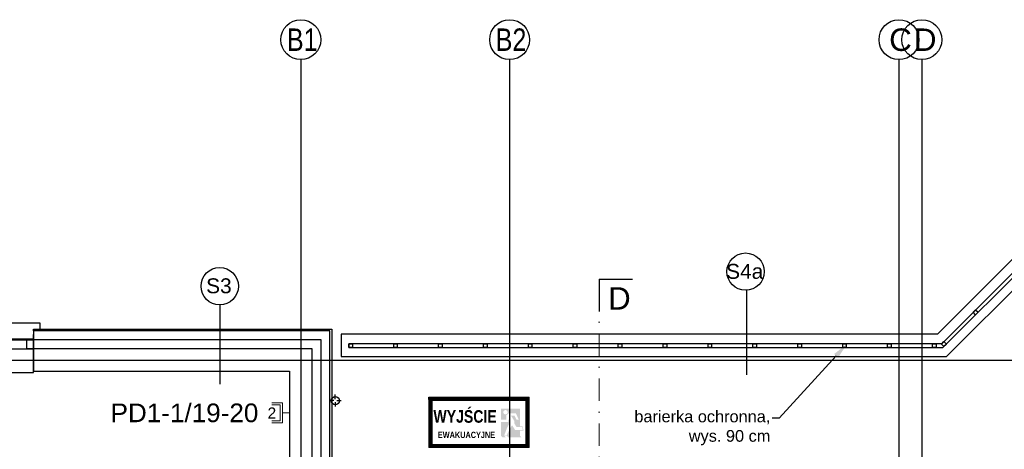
# Model space of a CAD drawing. Header units: millimetres. Extents: x -7023 to 53801, y 9849 to 33561.
# Tile 88 of 256: x 11317 to 12413, y 16755 to 17234. Entities that reach past the tile are written whole.
import ezdxf
from ezdxf.enums import TextEntityAlignment as Align

# ---------------------------------------------------------------- set-up
doc = ezdxf.new("R2010")
doc.units = ezdxf.units.MM
doc.linetypes.add('DASHDOT', pattern=[1, 0.5, -0.25, 0, -0.25])
doc.layers.add('.IE_podklad', color=252, linetype='Continuous')
doc.layers.add('IE_LAN', color=5, linetype='Continuous', lineweight=9)
doc.styles.add('Arial', font='arial.ttf', dxfattribs={"height": 125})
doc.styles.add('Opisowy', font='arial.ttf')
doc.styles.get("Standard").update_dxf_attribs({"font": 'arial.ttf'})
doc.linetypes.add('ZIGZAG', pattern='A,0.00254,-5.08,[131,ltypeshp.shx,S=5.08,R=0,X=-5.08,Y=0],-10.16,[131,ltypeshp.shx,S=5.08,R=180,X=5.08,Y=0],-5.08', length=20.32254)

# ---------------------------------------------------------------- blocks, each defined once
blk = doc.blocks.new('*U63')
at = {"layer": 'IE_LAN', "lineweight": 20}
for p, q in [((-13644.9, -15940.4), (-13644.9, -15928.5)), ((-13642.6, -15938), (-13642.6, -15928.5)), ((-13624.7, -15938), (-13624.7, -15928.5)), ((-13622.5, -15940.4), (-13622.5, -15928.5)), ((-13624.7, -15938), (-13642.6, -15938)), ((-13622.5, -15940.4), (-13644.9, -15940.4)), ((-13633.7, -15947.6), (-13633.7, -15940.4))]:
    blk.add_line(p, q, dxfattribs=at)
at = {"layer": 'IE_LAN', "ltscale": 25, "insert": (-13627.7, -15923.9), "char_height": 12.39, "attachment_point": 1, "rotation": 270}
blk.add_mtext_dynamic_manual_height_columns('{\\C256;2}', width=0.263, gutter_width=62, heights=[-12.4], dxfattribs=at)

msp = doc.modelspace()

# ---------------------------------------------------------------- hatches: boundary and pattern name
at = {"layer": '.IE_podklad'}
h = msp.add_hatch(dxfattribs=at)
h.set_pattern_fill('ANSI31', color=256, scale=0.007)
h.set_pattern_definition([(45, (10431.40261, 16959.851823), (-0.0157154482, 0.0157154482), [])])
h.paths.add_polyline_path([(11772, 16813.2), (11772, 16757.2), (11884, 16757.2), (11884, 16813.2)])
h.paths.add_polyline_path([(11880.5, 16803.3), (11880.5, 16780.3), (11880.5, 16760.7), (11775.5, 16760.7), (11775.5, 16780.3), (11775.5, 16803.3), (11775.5, 16809.7), (11880.5, 16809.7)], flags=16)
at = {"layer": '.IE_podklad', "lineweight": 0}
h = msp.add_hatch(color=256, dxfattribs=at)
h.paths.add_polyline_path([(11854.4, 16768.5), (11857.9, 16768.5), (11856.4, 16770.2), (11859.2, 16770.2), (11860.7, 16768.5), (11875.4, 16768.5), (11873.5, 16770.5), (11873.5, 16776.2), (11877.6, 16776.2), (11876.6, 16780.8), (11873.5, 16780.8), (11873.5, 16800.6), (11852.5, 16800.6), (11852.5, 16788.4), (11858.4, 16788.4), (11858.4, 16793.2), (11860.9, 16795.2), (11869.2, 16795.2), (11872.3, 16788.2), (11869.8, 16788.2), (11867.4, 16792.9), (11863.6, 16792.9), (11867.2, 16787.1), (11867.2, 16784.4), (11869.8, 16780.1), (11876.1, 16780.1), (11876.8, 16776.9), (11868.2, 16776.9), (11864.8, 16782.1), (11862, 16777.4), (11858.8, 16770.5), (11856, 16770.5), (11859.2, 16779.2), (11862.8, 16785.6), (11860.5, 16789.2), (11860.5, 16785.7), (11852.5, 16785.7), (11852.5, 16770.5)], flags=0)
h.paths.add_polyline_path([(11859.9, 16796.6, -1), (11855.1, 16796.6, -1)], flags=16)

# ---------------------------------------------------------------- linework, layer by layer
at = {"layer": '.IE_podklad', "ltscale": 25}
for p, q in [((11629.6, 17190), (11629.6, 15097.9)), ((11862.1, 17190), (11862.1, 15097.9)), ((12295.6, 17190), (12295.6, 15097.9)), ((12321.1, 17190), (12321.1, 15097.9)), ((11961.9, 16944.7), (11998.9, 16944.7)), ((10554.1, 16854.7), (13853.1, 16854.7))]:
    msp.add_line(p, q, dxfattribs=at)
at = {"layer": '.IE_podklad'}
for p, q in [((12488.4, 17033.7), (12338.4, 16883.7)), ((12499.9, 17029.7), (12342.8, 16872.6)), ((12345.7, 16869.8), (12503.9, 17028)), ((12348.7, 16858.7), (12513.4, 17023.4)), ((12126, 16932.4), (12126, 16838.1)), ((11539.3, 16916.2), (11539.3, 16828)), ((12378.2, 16908), (12381, 16910.8)), ((12381, 16905.1), (12378.2, 16908)), ((12381, 16910.8), (12383.8, 16908)), ((12383.8, 16908), (12381, 16905.1)), ((11331.9, 16887.2), (11331.9, 16889.2)), ((11331.9, 16889.2), (11662.1, 16889.2)), ((11662.1, 16887.2), (11331.9, 16887.2)), ((11331.9, 16887.2), (11331.9, 16867.2)), ((11662.1, 16889.2), (11664.1, 16889.2)), ((11662.1, 16620.2), (11662.1, 16887.2)), ((11664.1, 16889.2), (11664.1, 16635)), ((11674.4, 16883.7), (11674.4, 16858.7)), ((12338.4, 16883.7), (11674.4, 16883.7)), ((12342.9, 16872.7), (11683, 16872.7)), ((11683, 16872.7), (11683, 16868.7)), ((11683, 16872.7), (11687, 16872.7)), ((11683, 16868.7), (11683, 16872.7)), ((11687, 16872.7), (11687, 16868.7)), ((11733, 16872.7), (11737, 16872.7)), ((11733, 16868.7), (11733, 16872.7)), ((11737, 16872.7), (11737, 16868.7)), ((11783, 16872.7), (11787, 16872.7)), ((11783, 16868.7), (11783, 16872.7)), ((11787, 16872.7), (11787, 16868.7)), ((11833, 16872.7), (11837, 16872.7)), ((11833, 16868.7), (11833, 16872.7)), ((11837, 16872.7), (11837, 16868.7)), ((11883, 16872.7), (11887, 16872.7)), ((11883, 16868.7), (11883, 16872.7)), ((11887, 16872.7), (11887, 16868.7)), ((11933, 16872.7), (11937, 16872.7)), ((11933, 16868.7), (11933, 16872.7)), ((11937, 16872.7), (11937, 16868.7)), ((11983, 16872.7), (11987, 16872.7)), ((11983, 16868.7), (11983, 16872.7)), ((11987, 16872.7), (11987, 16868.7)), ((12033, 16872.7), (12037, 16872.7)), ((12033, 16868.7), (12033, 16872.7)), ((12037, 16872.7), (12037, 16868.7)), ((12083, 16872.7), (12087, 16872.7)), ((12083, 16868.7), (12083, 16872.7)), ((12087, 16872.7), (12087, 16868.7)), ((12133, 16872.7), (12137, 16872.7)), ((12133, 16868.7), (12133, 16872.7)), ((12137, 16872.7), (12137, 16868.7)), ((12183, 16872.7), (12187, 16872.7)), ((12183, 16868.7), (12183, 16872.7)), ((12187, 16872.7), (12187, 16868.7)), ((12233, 16872.7), (12237, 16872.7)), ((12233, 16868.7), (12233, 16872.7)), ((12237, 16872.7), (12237, 16868.7)), ((12283, 16872.7), (12287, 16872.7)), ((12283, 16868.7), (12283, 16872.7)), ((12287, 16872.7), (12287, 16868.7)), ((12333, 16872.7), (12337, 16872.7)), ((12333, 16868.7), (12333, 16872.7)), ((12337, 16872.7), (12337, 16868.7)), ((12342.8, 16872.6), (12345.7, 16875.4)), ((12345.7, 16869.8), (12342.8, 16872.6)), ((12342.8, 16872.6), (12345.7, 16869.8)), ((12344.6, 16868.7), (12348.5, 16872.6)), ((12345.7, 16875.4), (12348.5, 16872.6)), ((12348.5, 16872.6), (12345.7, 16869.8)), ((11642.1, 16867.2), (11331.9, 16867.2)), ((11331.9, 16867.2), (11331.9, 16842.2)), ((11642.1, 16620.2), (11642.1, 16867.2)), ((11683, 16868.7), (12344.6, 16868.7)), ((11687, 16868.7), (11683, 16868.7)), ((11737, 16868.7), (11733, 16868.7)), ((11787, 16868.7), (11783, 16868.7)), ((11837, 16868.7), (11833, 16868.7)), ((11887, 16868.7), (11883, 16868.7)), ((11937, 16868.7), (11933, 16868.7)), ((11987, 16868.7), (11983, 16868.7)), ((12037, 16868.7), (12033, 16868.7)), ((12087, 16868.7), (12083, 16868.7)), ((12137, 16868.7), (12133, 16868.7)), ((12187, 16868.7), (12183, 16868.7)), ((12237, 16868.7), (12233, 16868.7)), ((12287, 16868.7), (12283, 16868.7)), ((12337, 16868.7), (12333, 16868.7)), ((11674.4, 16858.7), (12348.7, 16858.7)), ((11331.9, 16842.2), (11617.1, 16842.2)), ((11617.1, 16842.2), (11617.1, 16381.2))]:
    msp.add_line(p, q, dxfattribs=at)
at = {"layer": '.IE_podklad', "lineweight": 30, "ltscale": 25}
msp.add_line((11961.9, 16944.7), (11961.9, 16908.7), dxfattribs=at)
at = {"layer": '.IE_podklad', "linetype": 'DASHDOT', "lineweight": 13, "ltscale": 50}
msp.add_line((11961.9, 16934.5), (11961.9, 16149.9), dxfattribs=at)
at = {"layer": '.IE_podklad', "linetype": 'ZIGZAG'}
for p, q in [((11652.1, 16877.2), (11331.9, 16877.2)), ((11652.1, 16620.2), (11652.1, 16877.2))]:
    msp.add_line(p, q, dxfattribs=at)
at = {"layer": '.IE_podklad', "linetype": 'Continuous'}
for p, q in [((11666.3, 16809.5), (11661.2, 16809.5)), ((11668, 16811.2), (11668, 16816.2)), ((11668, 16807.8), (11668, 16802.8)), ((11669.6, 16809.5), (11674.7, 16809.5))]:
    msp.add_line(p, q, dxfattribs=at)
at = {"layer": '.IE_podklad', "linetype": 'ByBlock', "lineweight": -2}
msp.add_line((12162.4, 16790), (12154.4, 16790), dxfattribs=at)
at = {"layer": '.IE_podklad'}
for points in [[(11181.9, 16887.2), (11174.9, 16887.2), (11174.9, 16896), (11338.9, 16896), (11338.9, 16887.2), (11331.9, 16887.2), (11331.9, 16877), (11181.9, 16877)], [(11181.9, 16867.2), (11331.9, 16867.2), (11331.9, 16877.8), (11181.9, 16877.8)], [(11331.9, 16867.2), (11324.6, 16867.2), (11324.6, 16877.8), (11331.9, 16877.8)], [(11775.5, 16809.7), (11775.5, 16760.7), (11880.5, 16760.7), (11880.5, 16809.7)]]:
    msp.add_lwpolyline(points, close=True, dxfattribs=at)
msp.add_lwpolyline([(11181.9, 16887.2), (11181.9, 16841), (11331.9, 16841), (11331.9, 16883)], dxfattribs=at)
at = {"layer": '.IE_podklad', "linetype": 'ByBlock', "lineweight": -2}
msp.add_lwpolyline([(12225.7, 16859.4), (12162.4, 16790)], dxfattribs=at)
at = {"layer": '.IE_podklad', "lineweight": 0}
msp.add_lwpolyline([(11772, 16813.2), (11772, 16757.2), (11884, 16757.2), (11884, 16813.2)], close=True, dxfattribs=at)
msp.add_lwpolyline([(11772, 16813.2), (11772, 16757.2), (11884, 16757.2), (11884, 16813.2)], close=True, dxfattribs=at)
at = {"layer": '.IE_podklad', "linetype": 'Continuous'}
for centre, radius in [((11629.6, 17211.6), 22.2), ((11862.1, 17211.6), 22.2), ((12295.6, 17211.6), 22.2), ((12321.1, 17211.6), 22.2), ((11668, 16809.5), 4.5)]:
    msp.add_circle(centre, radius, dxfattribs=at)
at = {"layer": '.IE_podklad'}
for centre in [(12124.8, 16953.2), (11539.3, 16937)]:
    msp.add_circle(centre, 20.8, dxfattribs=at)
msp.add_solid([(12223.4, 16861.4), (12237.8, 16872.7), (12227.9, 16857.4)], dxfattribs=at)

# ---------------------------------------------------------------- block references
at = {"layer": 'IE_LAN', "ltscale": 25, "rotation": 90}
msp.add_blockref('*U63', (-4331.3, 30429.6), dxfattribs=at)

# ---------------------------------------------------------------- texts
at = {"layer": '.IE_podklad', "linetype": 'Continuous', "style": 'Opisowy'}
for s, p in [('S4a', (12103.2, 16945.2)), ('S3', (11524.2, 16929.1))]:
    msp.add_text(s, height=16.64, dxfattribs=at).set_placement(p)
at = {"layer": '.IE_podklad', "linetype": 'Continuous', "ltscale": 25, "style": 'Arial'}
msp.add_text('D', height=25, dxfattribs=at).set_placement((11971.7, 16910.9))
at = {"layer": '.IE_podklad', "char_height": 25, "width": 492.116, "attachment_point": 1}
for s, insert in [('{\\W0.8;B1}', (11614.1, 17224.1)), ('{\\W0.8;B2}', (11846.6, 17224.1)), ('C', (12284.7, 17224.1)), ('D', (12312.2, 17224.1))]:
    msp.add_mtext(s, dxfattribs=dict(at, insert=insert))
at = {"layer": '.IE_podklad', "attachment_point": 5, "style": 'Arial'}
for s, insert, char_height, width in [('{\\fArial|b1|i0|c238|p34;\\W0.8;WYJŚCIE}', (11812.5, 16791.8), 14, 105), ('{\\fArial|b1|i0|c238|p34;\\W0.8;EWAKUACYJNE}', (11814.1, 16771.3), 7, 100.558)]:
    msp.add_mtext(s, dxfattribs=dict(at, insert=insert, char_height=char_height, width=width))
at = {"layer": '.IE_podklad', "insert": (12152.4, 16798.4), "char_height": 13, "attachment_point": 3}
msp.add_mtext('barierka ochronna, \\P\\pxi-3,l4,qr,t4;wys.^I90 cm', dxfattribs=at)
at = {"layer": 'IE_LAN', "color": 5, "linetype": 'Continuous'}
msp.add_text('PD1-1/19-20', height=20.777, dxfattribs=at).set_placement((11417.8, 16806.3), align=Align.TOP_LEFT)

doc.saveas('drawing.dxf')
